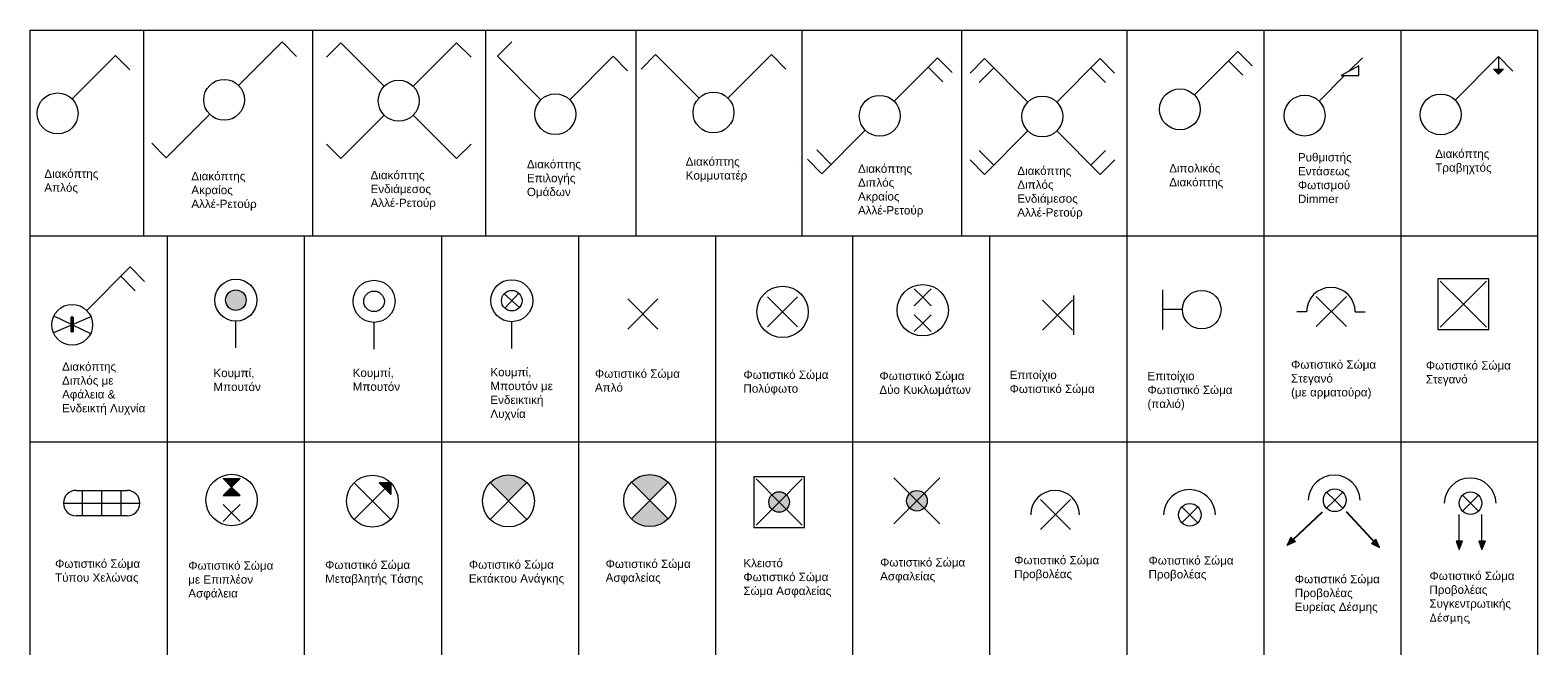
# Model space of a CAD drawing. Header units: millimetres. Extents: x -220908 to 2556, y 1427 to 330958.
# Tile 7 of 7: x -220908 to -216027, y 328966 to 330958. Entities that reach past the tile are written whole.
import ezdxf

# ---------------------------------------------------------------- set-up
doc = ezdxf.new("R2010")
doc.units = ezdxf.units.MM
doc.layers.add('συμβολα', color=254, linetype='Continuous', lineweight=15)
doc.styles.get("Standard").update_dxf_attribs({"font": 'arial.ttf'})
doc.dimstyles.new('ISO-25', dxfattribs={"dimtxt": 2.5, "dimasz": 2.5, "dimexe": 1.25, "dimexo": 0.625, "dimtad": 1, "dimtxsty": 'Standard', "dimcen": 2.5, "dimadec": 0, "dimazin": 0, "dimtfac": 1, "dimtmove": 0, "dimatfit": 3, "dimfxl": 1, "dimarcsym": 0})

# ---------------------------------------------------------------- blocks, each defined once
blk = doc.blocks.new('A$C19B327CB')
for p, q in [((2, 6.17), (8.17, 0)), ((8.17, 6.17), (2, 0))]:
    blk.add_line(p, q)
blk.add_arc((5, 3), 5, 360, 180)

msp = doc.modelspace()

# ---------------------------------------------------------------- hatches: boundary and pattern name
at = {"layer": 'συμβολα'}
for points in [[(-216154, 330816), (-216138, 330832), (-216169.9, 330832)], [(-219299.9, 329494.1, 0.414214), (-219418.9, 329494.1), (-219359.4, 329434.7)], [(-218842.7, 329495.5, 0.414214), (-218961.7, 329495.5), (-218902.2, 329436)]]:
    msp.add_hatch(color=256, dxfattribs=at).paths.add_polyline_path(points)
at = {"layer": 'συμβολα', "ltscale": 2}
h = msp.add_hatch(color=256, dxfattribs=at)
h.dxf.hatch_style = 1
edge = h.paths.add_edge_path()
edge.add_arc((-220242.2, 330084.3), 33.3, 0, 360)
at = {"layer": 'συμβολα', "ltscale": 0.3}
h = msp.add_hatch(color=256, dxfattribs=at)
h.dxf.hatch_style = 1
h.paths.add_polyline_path([(-220775.6, 330029.3), (-220768.8, 330029.3), (-220768.8, 329982.3), (-220775.6, 329982.3)])
h = msp.add_hatch(color=256, dxfattribs=at)
h.dxf.hatch_style = 1
h.paths.add_polyline_path([(-220283.4, 329506.9), (-220256.1, 329479.6), (-220228.8, 329506.9)])
h.paths.add_polyline_path([(-220283.4, 329452.4), (-220228.8, 329452.4), (-220256.1, 329479.6)])
at = {"layer": 'συμβολα'}
h = msp.add_hatch(color=256, dxfattribs=at)
h.paths.add_polyline_path([(-219740.8, 329493.5), (-219778.2, 329493.5), (-219759.5, 329474.8)])
h.paths.add_polyline_path([(-219740.8, 329493.5), (-219759.5, 329474.8), (-219740.8, 329456.1)])
at = {"layer": 'συμβολα', "ltscale": 2}
h = msp.add_hatch(color=256, dxfattribs=at)
h.dxf.hatch_style = 1
edge = h.paths.add_edge_path()
edge.add_arc((-218037, 329435.3), 33.3, 0, 360)
at = {"layer": 'συμβολα', "ltscale": 0.3}
h = msp.add_hatch(color=256, dxfattribs=at)
h.dxf.hatch_style = 1
h.paths.add_polyline_path([(-218842.7, 329376.5), (-218902.2, 329436), (-218961.7, 329376.5, 0.414214)])
at = {"layer": 'συμβολα', "ltscale": 2}
h = msp.add_hatch(color=256, dxfattribs=at)
h.dxf.hatch_style = 1
edge = h.paths.add_edge_path()
edge.add_arc((-218483.2, 329431.3), 33.3, 0, 360)
at = {"layer": 'συμβολα', "ltscale": 0.3}
h = msp.add_hatch(color=256, dxfattribs=at)
h.dxf.hatch_style = 1
h.paths.add_polyline_path([(-216838.6, 329291.7), (-216811.6, 329303.3), (-216826.4, 329317.7)])
h = msp.add_hatch(color=256, dxfattribs=at)
h.dxf.hatch_style = 1
h.paths.add_polyline_path([(-216539.1, 329284.5), (-216550.7, 329311.5), (-216565.1, 329296.7)])
h = msp.add_hatch(color=256, dxfattribs=at)
h.dxf.hatch_style = 1
h.paths.add_polyline_path([(-216281.2, 329277.3), (-216270, 329304.6), (-216290.7, 329304.5)])
h = msp.add_hatch(color=256, dxfattribs=at)
h.dxf.hatch_style = 1
h.paths.add_polyline_path([(-216207.7, 329277.3), (-216196.5, 329304.6), (-216217.2, 329304.5)])

# ---------------------------------------------------------------- linework, layer by layer
for p, q in [((-220908.3, 318975.4), (-220908.3, 330957.8)), ((-220540.8, 330957.8), (-220540.8, 330292.1)), ((-219994.4, 330957.8), (-219994.4, 330292.1)), ((-219434.2, 330957.8), (-219434.2, 330292.1)), ((-218947.5, 330957.8), (-218947.5, 330292.1)), ((-218409.9, 330957.8), (-218409.9, 330292.1)), ((-217893.2, 330957.8), (-217893.2, 330292.1)), ((-217004.9, 330835.6), (-217004.9, 330835.6)), ((-216606, 330842.8), (-216663.3, 330810.9)), ((-216606, 330810.9), (-216606, 330842.8)), ((-216663.3, 330810.9), (-216606, 330810.9)), ((-218418, 330516.9), (-218418, 330516.9)), ((-217841.7, 330514.6), (-217841.7, 330514.6)), ((-219374, 330104.5), (-219323.8, 330060.8)), ((-219326.2, 330107), (-219371.6, 330058.3)), ((-217241.7, 330117.4), (-217241.7, 329989.8)), ((-217530, 330099.3), (-217530, 329971.7)), ((-220711.3, 330030.7), (-220833.1, 329978.5)), ((-220831.9, 330033.2), (-220712.4, 329976)), ((-220772.2, 330029.3), (-220772.2, 330032.4)), ((-217178.5, 330053.6), (-217241.7, 330053.6)), ((-220772.2, 329979.2), (-220772.2, 329982.3)), ((-220283.4, 329506.9), (-220228.8, 329506.9)), ((-220283.4, 329452.4), (-220228.8, 329452.4)), ((-216684.4, 329436.9), (-216710.4, 329462.8)), ((-216684.4, 329436.9), (-216710.4, 329410.9)), ((-216684.4, 329436.9), (-216658.4, 329462.8)), ((-216684.4, 329436.9), (-216658.4, 329410.9)), ((-216244.5, 329427.5), (-216270.4, 329453.5)), ((-216244.5, 329427.5), (-216270.4, 329401.5)), ((-216244.5, 329427.5), (-216218.5, 329453.5)), ((-216244.5, 329427.5), (-216218.5, 329401.5)), ((-217153.3, 329390), (-217179.2, 329415.9)), ((-217153.3, 329390), (-217179.2, 329364)), ((-217153.3, 329390), (-217127.3, 329415.9)), ((-217153.3, 329390), (-217127.3, 329364)), ((-216281.2, 329277.3), (-216281.2, 329390.8)), ((-216207.7, 329277.3), (-216207.7, 329390.8)), ((-216826.4, 329317.7), (-216838.6, 329291.7)), ((-216838.6, 329291.7), (-216811.6, 329303.3)), ((-216811.6, 329303.3), (-216826.4, 329317.7)), ((-216550.7, 329311.5), (-216565.1, 329296.7)), ((-216565.1, 329296.7), (-216539.1, 329284.5)), ((-216539.1, 329284.5), (-216550.7, 329311.5)), ((-216270, 329304.6), (-216290.7, 329304.5)), ((-216290.7, 329304.5), (-216281.2, 329277.3)), ((-216281.2, 329277.3), (-216270, 329304.6)), ((-216196.5, 329304.6), (-216217.2, 329304.5)), ((-216217.2, 329304.5), (-216207.7, 329277.3)), ((-216207.7, 329277.3), (-216196.5, 329304.6))]:
    msp.add_line(p, q, dxfattribs=at)
at = {"layer": 'συμβολα', "ltscale": 2}
for p, q in [((-220908.3, 330957.8), (-220464.5, 330957.8)), ((-220464.5, 330957.8), (-220020.7, 330957.8)), ((-220020.7, 330957.8), (-219576.9, 330957.8)), ((-219576.9, 330957.8), (-219133.1, 330957.8)), ((-219133.1, 330957.8), (-218689.3, 330957.8)), ((-218689.3, 330957.8), (-218245.5, 330957.8)), ((-218689.3, 330957.8), (-218245.5, 330957.8)), ((-218245.5, 330957.8), (-217801.7, 330957.8)), ((-217801.7, 330957.8), (-217357.9, 330957.8)), ((-217357.9, 330957.8), (-217357.9, 326298)), ((-217357.9, 330957.8), (-216914.2, 330957.8)), ((-216914.2, 330957.8), (-216914.2, 326298)), ((-216914.2, 330957.8), (-216470.4, 330957.8)), ((-216470.4, 330957.8), (-216470.4, 325632.3)), ((-216470.4, 330957.8), (-216026.6, 330957.8)), ((-216026.6, 318975.4), (-216026.6, 330957.8)), ((-220908.3, 330292.1), (-216026.6, 330292.1)), ((-220464.5, 330292.1), (-220464.5, 326298)), ((-220020.7, 330292.1), (-220020.7, 325632.3)), ((-219576.9, 330292.1), (-219576.9, 326298)), ((-219133.1, 330292.1), (-219133.1, 326298)), ((-218689.3, 330292.1), (-218689.3, 326298)), ((-218245.5, 330292.1), (-218245.5, 326298)), ((-217801.7, 330292.1), (-217801.7, 326298)), ((-220908.3, 329626.4), (-216026.6, 329626.4))]:
    msp.add_line(p, q, dxfattribs=at)
at = {"layer": 'συμβολα'}
for p, q in [((-220233.4, 330779.3), (-220092.8, 330919.9)), ((-220092.8, 330919.9), (-220046.1, 330873)), ((-219902.2, 330916.9), (-219949.1, 330870.1)), ((-219902.3, 330917), (-219761.7, 330776.5)), ((-219668.1, 330776.5), (-219527.6, 330917)), ((-219527.6, 330917), (-219480.8, 330870.1)), ((-219348.4, 330920.1), (-219395.3, 330873.3)), ((-217138.7, 330748.6), (-216998.2, 330889.1)), ((-216998.2, 330889.1), (-216951.4, 330842.2)), ((-220772.6, 330735.4), (-220632.1, 330876)), ((-220632.1, 330876), (-220585.3, 330829.1)), ((-219395.3, 330873.3), (-219254.8, 330732.8)), ((-219161.1, 330732.8), (-219020.6, 330873.3)), ((-219020.6, 330873.3), (-218973.8, 330826.5)), ((-218883, 330878.7), (-218929.9, 330831.9)), ((-218883.1, 330878.7), (-218742.6, 330738.2)), ((-218648.9, 330738.2), (-218508.4, 330878.7)), ((-218508.4, 330878.7), (-218461.6, 330831.8)), ((-218110.6, 330727.7), (-217970.1, 330868.2)), ((-218000.2, 330838.1), (-217953.4, 330791.2)), ((-217970.1, 330868.2), (-217923.3, 330821.3)), ((-217818.2, 330865.8), (-217865.1, 330819)), ((-217788.1, 330835.7), (-217835, 330788.9)), ((-217818.3, 330865.9), (-217677.8, 330725.3)), ((-217584.1, 330725.3), (-217443.6, 330865.9)), ((-217473.7, 330835.8), (-217426.9, 330788.9)), ((-217443.6, 330865.9), (-217396.8, 330819)), ((-217028.3, 330859), (-216981.5, 330812.1)), ((-216638.2, 330824.9), (-216594.3, 330868.7)), ((-216294.5, 330731.9), (-216154, 330872.4)), ((-216154, 330872.4), (-216107.2, 330825.5)), ((-216154, 330872.4), (-216154, 330816)), ((-216734.9, 330728.2), (-216652.2, 330810.9)), ((-216154, 330816), (-216169.9, 330832)), ((-216169.9, 330832), (-216138, 330832)), ((-216154, 330816), (-216138, 330832)), ((-220467.5, 330545.2), (-220327, 330685.7)), ((-219902.3, 330542.3), (-219761.7, 330682.8)), ((-219668.1, 330682.8), (-219527.6, 330542.3)), ((-220514.3, 330592.1), (-220467.5, 330545.2)), ((-218344.8, 330493.5), (-218204.3, 330634)), ((-217818.3, 330491.2), (-217677.8, 330631.7)), ((-217584.1, 330631.7), (-217443.6, 330491.2)), ((-219949, 330589.2), (-219902.3, 330542.3)), ((-219480.7, 330589), (-219527.6, 330542.3)), ((-218361.5, 330570.5), (-218314.7, 330523.6)), ((-217835, 330568.1), (-217788.2, 330521.2)), ((-217426.8, 330568.1), (-217473.7, 330521.3)), ((-218391.6, 330540.4), (-218344.8, 330493.5)), ((-217865.1, 330538), (-217818.3, 330491.2)), ((-217396.7, 330537.9), (-217443.6, 330491.2)), ((-220725.3, 330051.4), (-220584.8, 330191.9)), ((-220614.9, 330161.9), (-220568.1, 330115)), ((-220584.8, 330191.9), (-220538, 330145)), ((-216349.9, 330153.1), (-216349.9, 329989)), ((-216185.7, 330153.1), (-216349.9, 330153.1)), ((-216185.7, 329989), (-216185.7, 330153.1)), ((-218018.4, 330093.5), (-218045.7, 330120.7)), ((-218018.4, 330093.5), (-217991.1, 330120.7)), ((-216267.8, 330071.1), (-216342.4, 330145.7)), ((-216267.8, 330071.1), (-216193.2, 330145.7)), ((-218973.6, 330088.4), (-218876.2, 329991)), ((-218876.2, 330088.4), (-218973.6, 329991)), ((-218520.8, 330095), (-218423.4, 329997.6)), ((-218423.4, 330095), (-218520.8, 329997.6)), ((-218018.4, 330093.5), (-218045.7, 330066.2)), ((-218018.4, 330093.5), (-217991.1, 330066.2)), ((-217630.7, 330084.2), (-217533.3, 329986.8)), ((-217533.3, 330084.2), (-217630.7, 329986.8)), ((-216744.1, 330096.6), (-216646.6, 329999.2)), ((-216646.6, 330096.6), (-216744.1, 329999.2)), ((-216267.8, 330071.1), (-216342.4, 329996.5)), ((-216267.8, 330071.1), (-216193.2, 329996.5)), ((-220242.2, 329929.6), (-220242.2, 330016.3)), ((-219794.8, 329925.7), (-219794.8, 330012.4)), ((-219348.9, 329927.9), (-219348.9, 330014.6)), ((-218018.4, 330009.8), (-218045.7, 330037.1)), ((-218018.4, 330009.8), (-218045.7, 329982.6)), ((-218018.4, 330009.8), (-217991.1, 330037.1)), ((-218018.4, 330009.8), (-217991.1, 329982.6)), ((-216775.6, 330046.5), (-216807.2, 330046.5)), ((-216617.8, 330046.5), (-216586.2, 330046.5)), ((-216349.9, 329989), (-216185.7, 329989)), ((-220759.3, 329469), (-220594.2, 329469)), ((-220738.7, 329386.5), (-220738.7, 329469)), ((-220676.8, 329469), (-220676.8, 329386.5)), ((-220614.9, 329469), (-220614.9, 329386.5)), ((-220256.1, 329479.6), (-220283.4, 329506.9)), ((-220256.1, 329479.6), (-220283.4, 329452.4)), ((-220256.1, 329479.6), (-220228.8, 329506.9)), ((-220256.1, 329479.6), (-220228.8, 329452.4)), ((-219859.4, 329493.5), (-219740.8, 329374.9)), ((-219859.4, 329374.9), (-219740.8, 329493.5)), ((-219740.8, 329493.5), (-219778.2, 329493.5)), ((-219778.2, 329493.5), (-219740.8, 329456.1)), ((-219740.8, 329493.5), (-219740.8, 329456.1)), ((-219418.9, 329494.1), (-219299.9, 329375.2)), ((-219418.9, 329375.2), (-219299.9, 329494.1)), ((-218961.7, 329495.5), (-218842.7, 329376.5)), ((-218961.7, 329376.5), (-218842.7, 329495.5)), ((-218565.3, 329513.3), (-218565.3, 329349.2)), ((-218401.1, 329513.3), (-218565.3, 329513.3)), ((-218483.2, 329431.3), (-218557.8, 329505.9)), ((-218483.2, 329431.3), (-218408.6, 329505.9)), ((-218401.1, 329349.2), (-218401.1, 329513.3)), ((-218037, 329435.3), (-218111.6, 329509.9)), ((-218037, 329435.3), (-217962.4, 329509.9)), ((-220800.6, 329427.7), (-220553, 329427.7)), ((-220256.1, 329396), (-220283.4, 329423.2)), ((-220256.1, 329396), (-220228.8, 329423.2)), ((-218483.2, 329431.3), (-218557.8, 329356.7)), ((-218483.2, 329431.3), (-218408.6, 329356.7)), ((-218037, 329435.3), (-218111.6, 329360.7)), ((-218037, 329435.3), (-217962.4, 329360.7)), ((-220594.2, 329386.5), (-220759.3, 329386.5)), ((-220256.1, 329396), (-220283.4, 329368.7)), ((-220256.1, 329396), (-220228.8, 329368.7)), ((-218565.3, 329349.2), (-218401.1, 329349.2))]:
    msp.add_line(p, q, dxfattribs=at)
at = {"layer": 'συμβολα', "ltscale": 0.3}
msp.add_lwpolyline([(-220775.6, 330029.3), (-220768.8, 330029.3), (-220768.8, 329982.3), (-220775.6, 329982.3)], close=True, dxfattribs=at)
at = {"layer": 'συμβολα'}
for centre, radius in [((-220280.2, 330732.5), 66.2), ((-219714.9, 330729.6), 66.2), ((-220819.5, 330688.6), 66.2), ((-219207.9, 330686), 66.2), ((-218695.7, 330691.4), 66.2), ((-218157.5, 330680.8), 66.2), ((-217630.9, 330678.5), 66.2), ((-217185.6, 330701.7), 66.2), ((-216781.7, 330681.4), 66.2), ((-216341.3, 330685.1), 66.2), ((-220242.2, 330084.3), 68), ((-220242.2, 330084.3), 33.3), ((-219794.8, 330080.5), 68), ((-219794.8, 330080.5), 33.3), ((-219348.9, 330082.6), 68), ((-219348.9, 330082.6), 33.3), ((-218472.1, 330046.3), 83.1), ((-218018.4, 330051.6), 83.1), ((-220772.2, 330004.6), 66.2), ((-220256.1, 329437.8), 83.1), ((-219800.1, 329434.2), 83.9), ((-219359.4, 329434.7), 84.1), ((-218902.2, 329436), 84.1), ((-218037, 329435.3), 33.3), ((-218483.2, 329431.3), 33.3)]:
    msp.add_circle(centre, radius, dxfattribs=at)
at = {"layer": 'συμβολα', "ltscale": 0.3}
for centre, radius in [((-217114.9, 330053.6), 62.5), ((-216684.4, 329436.9), 36.7), ((-217153.3, 329390), 36.7), ((-216244.5, 329427.5), 36.7)]:
    msp.add_circle(centre, radius, dxfattribs=at)
at = {"layer": 'συμβολα'}
for centre, radius, start, end in [((-216696.7, 330046.5), 78.9, 360, 180), ((-216685.9, 329434.2), 84.1, 1.8271, 178.1729), ((-220759.3, 329427.7), 41.3, 90, 270), ((-220594.2, 329427.7), 41.3, 270, 90), ((-217154.7, 329387.3), 84.1, 1.8271, 178.1729), ((-216245.9, 329424.8), 84.1, 1.8271, 178.1729)]:
    msp.add_arc(centre, radius, start, end, dxfattribs=at)

# ---------------------------------------------------------------- block references
at = {"layer": 'συμβολα', "xscale": 15.78339795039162, "yscale": 15.78339795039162, "zscale": 15.78339795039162}
msp.add_blockref('A$C19B327CB', (-217668.6, 329342.3), dxfattribs=at)

# ---------------------------------------------------------------- texts
at = {"layer": 'συμβολα', "attachment_point": 1}
for s, insert, char_height, width in [('Διακόπτης\\PΕπιλογής\\PΟμάδων', (-219299.9, 330537.8), 26.94, 202.273), ('Διακόπτης Κομμυτατέρ', (-218785.8, 330546.3), 26.943, 158.527), ('Ρυθμιστής Εντάσεως Φωτισμού Dimmer', (-216803.4, 330560.1), 26.943, 158.527), ('Διακόπτης Τραβηχτός', (-216358.7, 330571.7), 26.943, 158.527), ('Διακόπτης\\PΑπλός', (-220862.4, 330507), 26.94, 202.273), ('Διακόπτης\\PΑκραίος\\PΑλλέ-Ρετούρ', (-220386.5, 330499.2), 26.943, 246.122), ('Διακόπτης Ενδιάμεσος Αλλέ-Ρετούρ', (-219806.1, 330502.5), 26.943, 158.527), ('Διακόπτης Διπλός Ακραίος Αλλέ-Ρετούρ', (-218227.9, 330523.3), 26.943, 158.527), ('Διακόπτης Διπλός Ενδιάμεσος Αλλέ-Ρετούρ', (-217712, 330516.4), 26.943, 158.527), ('Διπολικός Διακόπτης', (-217220.2, 330524.5), 26.943, 158.527), ('Διακόπτης Διπλός με Αφάλεια & Ενδεικτή Λυχνία', (-220804.9, 329883), 26.943, 278.64), ('{\\fArial|b0|i0|c161|p34;Κουμπί, Μπουτόν}', (-220315, 329862.2), 26.943, 157.736), ('{\\fArial|b0|i0|c161|p34;Κουμπί, Μπουτόν}', (-219864.1, 329862.9), 26.943, 157.736), ('{\\fArial|b0|i0|c161|p34;Κουμπί, Μπουτόν με Ενδεικτική Λυχνία}', (-219418.1, 329865.1), 26.943, 204.209), ('Φωτιστικό Σώμα\\PΑπλό', (-219079.7, 329860.2), 26.943, 286.063), ('Φωτιστικό Σώμα\\PΠολύφωτο', (-218598.8, 329856.7), 26.943, 286.063), ('{\\fArial|b0|i0|c161|p34;Επιτοίχιο Φωτιστικό Σώμα}', (-217736.9, 329856), 26.943, 286.063), ('Φωτιστικό Σώμα\\PΣτεγανό\\P(με αρματούρα)', (-216825.6, 329889.6), 26.943, 286.063), ('{\\fArial|b0|i0|c161|p34;Φωτιστικό Σώμα\\PΣτεγανό}', (-216389.2, 329886.8), 26.943, 286.063), ('{\\fArial|b0|i0|c161|p34;Φωτιστικό Σώμα\\PΔύο Κυκλωμάτων}', (-218158.5, 329853.1), 26.943, 301.033), ('{\\fArial|b0|i0|c161|p34;Επιτοίχιο Φωτιστικό Σώμα\\P(παλιό)}', (-217290.7, 329852.4), 26.943, 301.033), ('Φωτιστικό Σώμα\\PΤύπου Χελώνας', (-220827.6, 329245.4), 26.943, 286.063), ('{\\fArial|b0|i0|c161|p34;Φωτιστικό Σώμα\\Pμε Επιπλέον Ασφάλεια}', (-220396.2, 329239.2), 26.943, 301.033), ('{\\fArial|b0|i0|c161|p34;Φωτιστικό Σώμα\\PΜεταβλητής Τάσης}', (-219953.3, 329241.7), 26.943, 301.033), ('{\\fArial|b0|i0|c161|p34;Φωτιστικό Σώμα\\PΕκτάκτου Ανάγκης}', (-219487.8, 329242.5), 26.943, 301.033), ('{\\fArial|b0|i0|c161|p34;Φωτιστικό Σώμα\\PΑσφαλείας}', (-219044.9, 329245), 26.943, 301.033), ('{\\fArial|b0|i0|c161|p34;Κλειστό Φωτιστικό Σώμα\\PΣώμα Ασφαλείας}', (-218599, 329247.2), 26.943, 301.033), ('{\\fArial|b0|i0|c161|p34;Φωτιστικό Σώμα\\PΑσφαλείας}', (-218156.2, 329249.6), 26.943, 301.033), ('{\\fArial|b0|i0|c161|p34;Φωτιστικό Σώμα\\PΠροβολέας}', (-217722.2, 329256.8), 26.943, 286.063), ('{\\fArial|b0|i0|c161|p34;Φωτιστικό Σώμα\\PΠροβολέας}', (-217287.1, 329255.8), 26.943, 286.063), ('Φωτιστικό Σώμα\\PΠροβολέας\\PΕυρείας Δέσμης', (-216813.6, 329195.5), 26.943, 286.063), ('{\\fArial|b0|i0|c161|p34;Φωτιστικό Σώμα\\PΠροβολέας\\PΣυγκεντρωτικής \\fISOCPEUR|b0|i0|c161|p34;Δέσμης}', (-216377.6, 329206.1), 26.943, 286.063)]:
    msp.add_mtext(s, dxfattribs=dict(at, insert=insert, char_height=char_height, width=width))

# ---------------------------------------------------------------- leaders
at = {"layer": 'συμβολα'}
for points in [[(-216838.6, 329291.7), (-216724, 329399.1)], [(-216539.1, 329284.5), (-216646.5, 329399.1)]]:
    msp.add_leader(points, dimstyle='ISO-25', dxfattribs=at)

doc.saveas('drawing.dxf')
